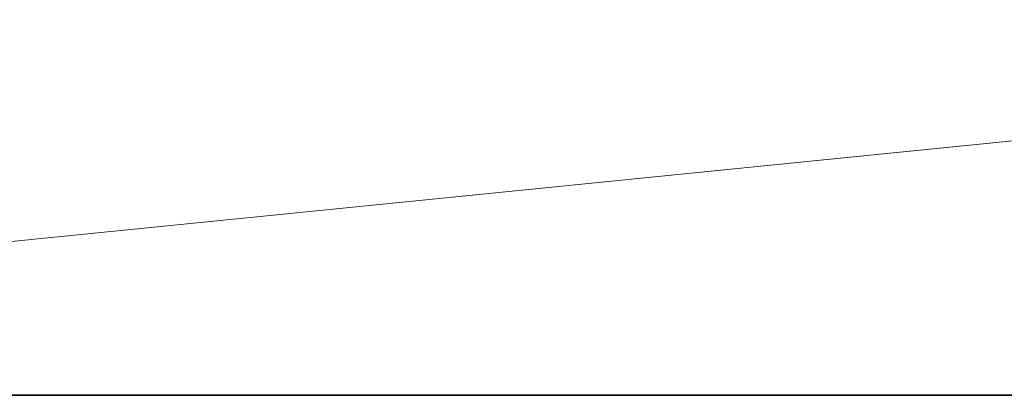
# Model space of a CAD drawing. Header units: inches. Extents: x 0 to 12.9, y 0 to 8.3.
# Tile 7 of 33: x 2.958 to 3.24, y 6.266 to 6.374. Entities that reach past the tile are written whole.
import ezdxf

# ---------------------------------------------------------------- set-up
doc = ezdxf.new("R2010")
doc.units = ezdxf.units.IN
doc.header["$MEASUREMENT"] = 0

# ---------------------------------------------------------------- blocks, each defined once
blk = doc.blocks.new('MODEL_0')
at = {"lineweight": 0}
for p, q in [((3.62216, 6.37696), (2.51478, 6.26582)), ((2.51478, 6.26582), (3.62216, 6.37696)), ((2.51478, 6.26582), (5.61082, 6.26582)), ((5.61082, 6.26582), (2.51478, 6.26582))]:
    blk.add_line(p, q, dxfattribs=at).dxf.unprotected_set("ltscale", 0)
at = {"lineweight": 35}
blk.add_line((2.51478, 6.26582), (5.61082, 6.26582), dxfattribs=at)
blk = doc.blocks.new('Page 1')
blk.add_blockref('MODEL_0', (0, 0))

msp = doc.modelspace()

# ---------------------------------------------------------------- block references
msp.add_blockref('Page 1', (0, 0))

doc.saveas('drawing.dxf')
